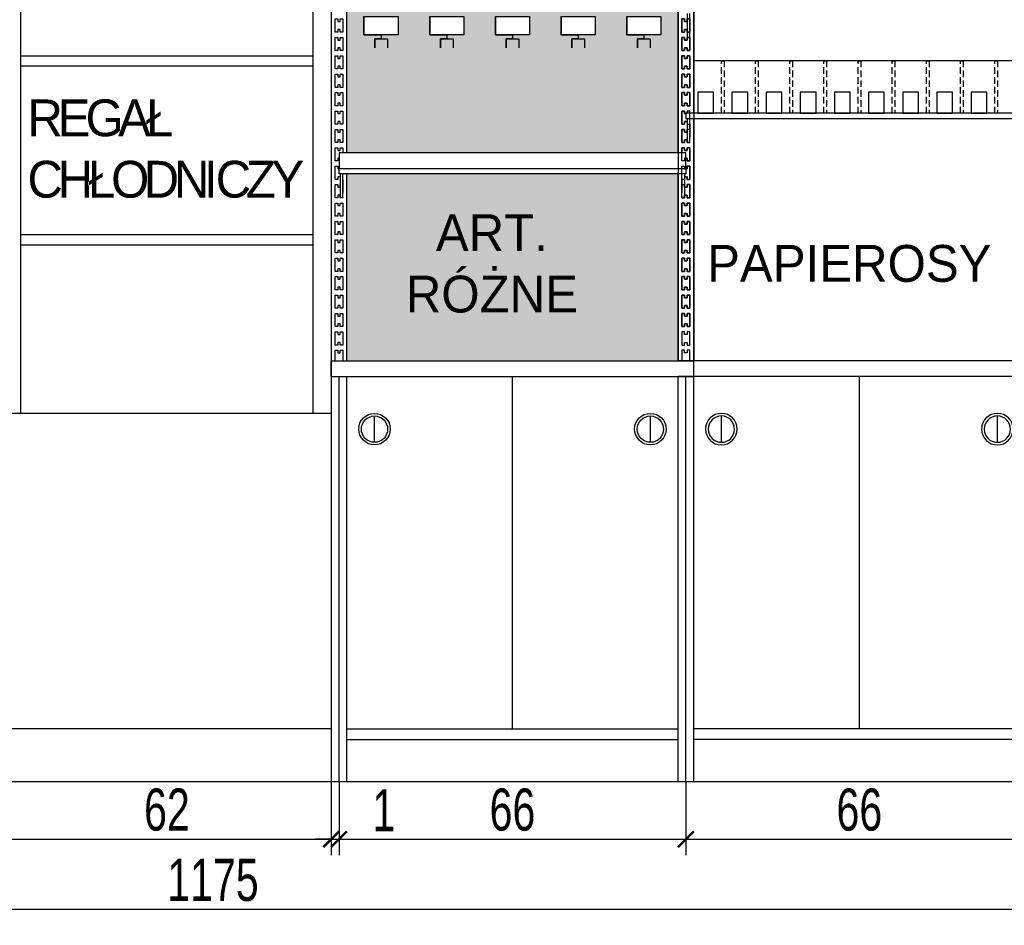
# Model space of a CAD drawing. Header units: centimetres. Extents: x 4120 to 19220, y -7417 to 180.
# Tile 74 of 223: x 11868 to 12056, y -6727 to -6555. Entities that reach past the tile are written whole.
import ezdxf

# ---------------------------------------------------------------- set-up
doc = ezdxf.new("R2010")
doc.units = ezdxf.units.CM
doc.linetypes.add('( Hidden )', pattern=[0.375, 0.25, -0.125])
doc.styles.add('Arial', font='arial.ttf', dxfattribs={"height": 25})
doc.styles.add('SIMPLEX', font='arial.ttf', dxfattribs={"width": 0.7, "height": 8})
doc.styles.get("Standard").update_dxf_attribs({"font": 'arial.ttf'})
doc.dimstyles.new('1', dxfattribs={"dimscale": 3, "dimtxt": 2, "dimasz": 1, "dimexe": 1, "dimexo": 0, "dimgap": 0.5, "dimtad": 1, "dimdec": 0, "dimdsep": 46, "dimtxsty": 'Standard', "dimblk": 'ARCHTICK', "dimcen": 0.5, "dimdle": 1, "dimclrd": 5, "dimclre": 5, "dimclrt": 5, "dimadec": 0, "dimazin": 2, "dimtfac": 1, "dimtdec": 0, "dimtofl": 0, "dimtmove": 0, "dimatfit": 3, "dimldrblk": 'OBLIQUE', "dimfxl": 1, "dimtvp": 0.5, "dimtolj": 1, "dimtzin": 0, "dimlwd": -1, "dimarcsym": 0})

# ---------------------------------------------------------------- blocks, each defined once
blk = doc.blocks.new('_ArchTick')
at = {"color": 0, "linetype": 'ByBlock', "const_width": 0.15}
blk.add_lwpolyline([(-0.5, -0.5), (0.5, 0.5)], dxfattribs=at)
blk = doc.blocks.new('*D1076')
at = {"color": 5, "lineweight": -2}
for p, q in [((11317.58, -6699.99), (11317.58, -6727.34)), ((12492.58, -6699.99), (12492.58, -6727.34))]:
    blk.add_line(p, q, dxfattribs=at)
at = {"color": 5}
blk.add_line((12495.58, -6724.34), (11314.58, -6724.34), dxfattribs=at)
at = {"layer": 'Defpoints', "color": 0}
for p in [(11317.58, -6699.99), (12492.58, -6699.99), (11317.58, -6724.34)]:
    blk.add_point(p, dxfattribs=at)
at = {"color": 5, "xscale": 3, "yscale": 3, "zscale": 3}
for p, rotation in [((11317.58, -6724.34), 179.9999999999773), ((12492.58, -6724.34), 359.9999999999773)]:
    blk.add_blockref('_ArchTick', p, dxfattribs=dict(at, rotation=rotation))
at = {"color": 5, "insert": (11905.08, -6718.76), "char_height": 8, "attachment_point": 5, "style": 'SIMPLEX'}
blk.add_mtext('\\A1;\\A1;1175', dxfattribs=at)
blk = doc.blocks.new('_Oblique')
at = {"color": 0, "linetype": 'ByBlock', "lineweight": -2}
blk.add_line((-0.5, -0.5), (0.5, 0.5), dxfattribs=at)
blk = doc.blocks.new('BLOK 240-99-03 ZL')
h = blk.add_hatch()
h.set_pattern_fill('SQUARES', color=8, scale=0.25, style=0)
h.set_pattern_definition([(0, (4.25, 85.5), (0, 0.9525), [0.9525, -0.9525]), (90, (4.25, 85.5), (-0.9525, 6e-17), [0.9525, -0.9525])])
h.paths.add_polyline_path([(34.5, 240), (34.5, 119.57), (97.5, 119.57), (97.5, 240), (97.5, 240)])
h.paths.add_polyline_path([(44.25, 230.5), (37.75, 230.5), (37.75, 227), (41, 227), (44.25, 227)], flags=16)
h.paths.add_polyline_path([(69.25, 230.5), (62.75, 230.5), (62.75, 227), (66, 227), (69.25, 227)], flags=16)
h.paths.add_polyline_path([(94.25, 230.5), (87.75, 230.5), (87.75, 227), (91, 227), (94.25, 227)], flags=16)
h.paths.add_polyline_path([(56.75, 230.5), (50.25, 230.5), (50.25, 227), (53.5, 227), (56.75, 227)], flags=16)
h.paths.add_polyline_path([(81.75, 230.5), (75.25, 230.5), (75.25, 227), (78.5, 227), (81.75, 227)], flags=16)
h.paths.add_polyline_path([(44.25, 210.5), (37.75, 210.5), (37.75, 207), (41, 207), (44.25, 207)], flags=16)
h.paths.add_polyline_path([(69.25, 210.5), (62.75, 210.5), (62.75, 207), (66, 207), (69.25, 207)], flags=16)
h.paths.add_polyline_path([(94.25, 210.5), (87.75, 210.5), (87.75, 207), (91, 207), (94.25, 207)], flags=16)
h.paths.add_polyline_path([(56.75, 210.5), (50.25, 210.5), (50.25, 207), (53.5, 207), (56.75, 207)], flags=16)
h.paths.add_polyline_path([(81.75, 210.5), (75.25, 210.5), (75.25, 207), (78.5, 207), (81.75, 207)], flags=16)
h.paths.add_polyline_path([(44.25, 190.5), (37.75, 190.5), (37.75, 187), (41, 187), (44.25, 187)], flags=16)
h.paths.add_polyline_path([(69.25, 190.5), (62.75, 190.5), (62.75, 187), (66, 187), (69.25, 187)], flags=16)
h.paths.add_polyline_path([(94.25, 190.5), (87.75, 190.5), (87.75, 187), (91, 187), (94.25, 187)], flags=16)
h.paths.add_polyline_path([(56.75, 190.5), (50.25, 190.5), (50.25, 187), (53.5, 187), (56.75, 187)], flags=16)
h.paths.add_polyline_path([(81.75, 190.5), (75.25, 190.5), (75.25, 187), (78.5, 187), (81.75, 187)], flags=16)
h.paths.add_polyline_path([(44.25, 175.5), (37.75, 175.5), (37.75, 172), (41, 172), (44.25, 172)], flags=16)
h.paths.add_polyline_path([(69.25, 175.5), (62.75, 175.5), (62.75, 172), (66, 172), (69.25, 172)], flags=16)
h.paths.add_polyline_path([(94.25, 175.5), (87.75, 175.5), (87.75, 172), (91, 172), (94.25, 172)], flags=16)
h.paths.add_polyline_path([(56.75, 175.5), (50.25, 175.5), (50.25, 172), (53.5, 172), (56.75, 172)], flags=16)
h.paths.add_polyline_path([(81.75, 175.5), (75.25, 175.5), (75.25, 172), (78.5, 172), (81.75, 172)], flags=16)
h.paths.add_polyline_path([(44.25, 160.5), (37.75, 160.5), (37.75, 157), (41, 157), (44.25, 157)], flags=16)
h.paths.add_polyline_path([(69.25, 160.5), (62.75, 160.5), (62.75, 157), (66, 157), (69.25, 157)], flags=16)
h.paths.add_polyline_path([(94.25, 160.5), (87.75, 160.5), (87.75, 157), (91, 157), (94.25, 157)], flags=16)
h.paths.add_polyline_path([(56.75, 160.5), (50.25, 160.5), (50.25, 157), (53.5, 157), (56.75, 157)], flags=16)
h.paths.add_polyline_path([(81.75, 160.5), (75.25, 160.5), (75.25, 157), (78.5, 157), (81.75, 157)], flags=16)
h.paths.add_polyline_path([(44.25, 145.5), (37.75, 145.5), (37.75, 142), (41, 142), (44.25, 142)], flags=16)
h.paths.add_polyline_path([(69.25, 145.5), (62.75, 145.5), (62.75, 142), (66, 142), (69.25, 142)], flags=16)
h.paths.add_polyline_path([(94.25, 145.5), (87.75, 145.5), (87.75, 142), (91, 142), (94.25, 142)], flags=16)
h.paths.add_polyline_path([(56.75, 145.5), (50.25, 145.5), (50.25, 142), (53.5, 142), (56.75, 142)], flags=16)
h.paths.add_polyline_path([(81.75, 145.5), (75.25, 145.5), (75.25, 142), (78.5, 142), (81.75, 142)], flags=16)
h.paths.add_polyline_path([(97.5, 115.57), (34.5, 115.57), (34.5, 80), (97.5, 80)])
for p, q in [((39.75, 64.5), (39.75, 69.5)), ((92.25, 64.5), (92.25, 69.5))]:
    blk.add_line(p, q)
at = {"color": 8}
for points in [[(34.5, 119.57), (34.5, 240), (31.5, 240)], [(31.5, 240), (31.5, 80)], [(97.5, 119.57), (97.5, 240), (100.5, 240)], [(100.5, 240), (100.5, 80)], [(33, 115.57), (33, 116.57)], [(99, 116.57), (99, 115.57), (33, 115.57)], [(33.25, 115.57), (33.25, 111.07), (33.75, 111.07), (33.75, 115.57)], [(34.5, 80), (34.5, 115.57)], [(97.5, 80), (97.5, 115.57)], [(98.75, 115.57), (98.75, 111.07), (98.25, 111.07), (98.25, 115.57)]]:
    blk.add_lwpolyline(points, dxfattribs=at)
at = {"color": 8, "ltscale": 0.002}
for points in [[(32.25, 145), (32.75, 145), (32.75, 144.5), (33.25, 144.5), (33.25, 145), (33.75, 145), (33.75, 142.5), (33.25, 142.5), (33.25, 143), (32.75, 143), (32.75, 142.5), (32.25, 142.5)], [(99.75, 145), (99.25, 145), (99.25, 144.5), (98.75, 144.5), (98.75, 145), (98.25, 145), (98.25, 142.5), (98.75, 142.5), (98.75, 143), (99.25, 143), (99.25, 142.5), (99.75, 142.5)], [(32.25, 141.5), (32.75, 141.5), (32.75, 141), (33.25, 141), (33.25, 141.5), (33.75, 141.5), (33.75, 139), (33.25, 139), (33.25, 139.5), (32.75, 139.5), (32.75, 139), (32.25, 139)], [(99.75, 141.5), (99.25, 141.5), (99.25, 141), (98.75, 141), (98.75, 141.5), (98.25, 141.5), (98.25, 139), (98.75, 139), (98.75, 139.5), (99.25, 139.5), (99.25, 139), (99.75, 139)], [(32.25, 138), (32.75, 138), (32.75, 137.5), (33.25, 137.5), (33.25, 138), (33.75, 138), (33.75, 135.5), (33.25, 135.5), (33.25, 136), (32.75, 136), (32.75, 135.5), (32.25, 135.5)], [(99.75, 138), (99.25, 138), (99.25, 137.5), (98.75, 137.5), (98.75, 138), (98.25, 138), (98.25, 135.5), (98.75, 135.5), (98.75, 136), (99.25, 136), (99.25, 135.5), (99.75, 135.5)], [(32.25, 134.5), (32.75, 134.5), (32.75, 134), (33.25, 134), (33.25, 134.5), (33.75, 134.5), (33.75, 132), (33.25, 132), (33.25, 132.5), (32.75, 132.5), (32.75, 132), (32.25, 132)], [(99.75, 134.5), (99.25, 134.5), (99.25, 134), (98.75, 134), (98.75, 134.5), (98.25, 134.5), (98.25, 132), (98.75, 132), (98.75, 132.5), (99.25, 132.5), (99.25, 132), (99.75, 132)], [(32.25, 131), (32.75, 131), (32.75, 130.5), (33.25, 130.5), (33.25, 131), (33.75, 131), (33.75, 128.5), (33.25, 128.5), (33.25, 129), (32.75, 129), (32.75, 128.5), (32.25, 128.5)], [(99.75, 131), (99.25, 131), (99.25, 130.5), (98.75, 130.5), (98.75, 131), (98.25, 131), (98.25, 128.5), (98.75, 128.5), (98.75, 129), (99.25, 129), (99.25, 128.5), (99.75, 128.5)], [(32.25, 127.5), (32.75, 127.5), (32.75, 127), (33.25, 127), (33.25, 127.5), (33.75, 127.5), (33.75, 125), (33.25, 125), (33.25, 125.5), (32.75, 125.5), (32.75, 125), (32.25, 125)], [(99.75, 127.5), (99.25, 127.5), (99.25, 127), (98.75, 127), (98.75, 127.5), (98.25, 127.5), (98.25, 125), (98.75, 125), (98.75, 125.5), (99.25, 125.5), (99.25, 125), (99.75, 125)], [(32.25, 124), (32.75, 124), (32.75, 123.5), (33.25, 123.5), (33.25, 124), (33.75, 124), (33.75, 121.5), (33.25, 121.5), (33.25, 122), (32.75, 122), (32.75, 121.5), (32.25, 121.5)], [(99.75, 124), (99.25, 124), (99.25, 123.5), (98.75, 123.5), (98.75, 124), (98.25, 124), (98.25, 121.5), (98.75, 121.5), (98.75, 122), (99.25, 122), (99.25, 121.5), (99.75, 121.5)], [(32.25, 110), (32.75, 110), (32.75, 109.5), (33.25, 109.5), (33.25, 110), (33.75, 110), (33.75, 107.5), (33.25, 107.5), (33.25, 108), (32.75, 108), (32.75, 107.5), (32.25, 107.5)], [(99.75, 110), (99.25, 110), (99.25, 109.5), (98.75, 109.5), (98.75, 110), (98.25, 110), (98.25, 107.5), (98.75, 107.5), (98.75, 108), (99.25, 108), (99.25, 107.5), (99.75, 107.5)], [(32.25, 106.5), (32.75, 106.5), (32.75, 106), (33.25, 106), (33.25, 106.5), (33.75, 106.5), (33.75, 104), (33.25, 104), (33.25, 104.5), (32.75, 104.5), (32.75, 104), (32.25, 104)], [(99.75, 106.5), (99.25, 106.5), (99.25, 106), (98.75, 106), (98.75, 106.5), (98.25, 106.5), (98.25, 104), (98.75, 104), (98.75, 104.5), (99.25, 104.5), (99.25, 104), (99.75, 104)], [(32.25, 103), (32.75, 103), (32.75, 102.5), (33.25, 102.5), (33.25, 103), (33.75, 103), (33.75, 100.5), (33.25, 100.5), (33.25, 101), (32.75, 101), (32.75, 100.5), (32.25, 100.5)], [(99.75, 103), (99.25, 103), (99.25, 102.5), (98.75, 102.5), (98.75, 103), (98.25, 103), (98.25, 100.5), (98.75, 100.5), (98.75, 101), (99.25, 101), (99.25, 100.5), (99.75, 100.5)], [(32.25, 99.5), (32.75, 99.5), (32.75, 99), (33.25, 99), (33.25, 99.5), (33.75, 99.5), (33.75, 97), (33.25, 97), (33.25, 97.5), (32.75, 97.5), (32.75, 97), (32.25, 97)], [(99.75, 99.5), (99.25, 99.5), (99.25, 99), (98.75, 99), (98.75, 99.5), (98.25, 99.5), (98.25, 97), (98.75, 97), (98.75, 97.5), (99.25, 97.5), (99.25, 97), (99.75, 97)], [(32.25, 96), (32.75, 96), (32.75, 95.5), (33.25, 95.5), (33.25, 96), (33.75, 96), (33.75, 93.5), (33.25, 93.5), (33.25, 94), (32.75, 94), (32.75, 93.5), (32.25, 93.5)], [(99.75, 96), (99.25, 96), (99.25, 95.5), (98.75, 95.5), (98.75, 96), (98.25, 96), (98.25, 93.5), (98.75, 93.5), (98.75, 94), (99.25, 94), (99.25, 93.5), (99.75, 93.5)], [(32.25, 92.5), (32.75, 92.5), (32.75, 92), (33.25, 92), (33.25, 92.5), (33.75, 92.5), (33.75, 90), (33.25, 90), (33.25, 90.5), (32.75, 90.5), (32.75, 90), (32.25, 90)], [(99.75, 92.5), (99.25, 92.5), (99.25, 92), (98.75, 92), (98.75, 92.5), (98.25, 92.5), (98.25, 90), (98.75, 90), (98.75, 90.5), (99.25, 90.5), (99.25, 90), (99.75, 90)], [(32.25, 89), (32.75, 89), (32.75, 88.5), (33.25, 88.5), (33.25, 89), (33.75, 89), (33.75, 86.5), (33.25, 86.5), (33.25, 87), (32.75, 87), (32.75, 86.5), (32.25, 86.5)], [(99.75, 89), (99.25, 89), (99.25, 88.5), (98.75, 88.5), (98.75, 89), (98.25, 89), (98.25, 86.5), (98.75, 86.5), (98.75, 87), (99.25, 87), (99.25, 86.5), (99.75, 86.5)], [(32.25, 85.5), (32.75, 85.5), (32.75, 85), (33.25, 85), (33.25, 85.5), (33.75, 85.5), (33.75, 83), (33.25, 83), (33.25, 83.5), (32.75, 83.5), (32.75, 83), (32.25, 83)], [(99.75, 85.5), (99.25, 85.5), (99.25, 85), (98.75, 85), (98.75, 85.5), (98.25, 85.5), (98.25, 83), (98.75, 83), (98.75, 83.5), (99.25, 83.5), (99.25, 83), (99.75, 83)]]:
    blk.add_lwpolyline(points, close=True, dxfattribs=at)
at = {"color": 7}
for points in [[(37.75, 145.5), (44.25, 145.5), (44.25, 142), (37.75, 142), (37.75, 145.5), (37.75, 142), (41, 142), (41, 141.25), (39.8, 141.25), (39.8, 139.5), (39.8, 141.25), (41, 141.25), (42.2, 141.25), (42.2, 139.5)], [(50.25, 145.5), (56.75, 145.5), (56.75, 142), (50.25, 142), (50.25, 145.5), (50.25, 142), (53.5, 142), (53.5, 141.25), (52.3, 141.25), (52.3, 139.5), (52.3, 141.25), (53.5, 141.25), (54.7, 141.25), (54.7, 139.5)], [(62.75, 145.5), (69.25, 145.5), (69.25, 142), (62.75, 142), (62.75, 145.5), (62.75, 142), (66, 142), (66, 141.25), (64.8, 141.25), (64.8, 139.5), (64.8, 141.25), (66, 141.25), (67.2, 141.25), (67.2, 139.5)], [(75.25, 145.5), (81.75, 145.5), (81.75, 142), (75.25, 142), (75.25, 145.5), (75.25, 142), (78.5, 142), (78.5, 141.25), (77.3, 141.25), (77.3, 139.5), (77.3, 141.25), (78.5, 141.25), (79.7, 141.25), (79.7, 139.5)], [(87.75, 145.5), (94.25, 145.5), (94.25, 142), (87.75, 142), (87.75, 145.5), (87.75, 142), (91, 142), (91, 141.25), (89.8, 141.25), (89.8, 139.5), (89.8, 141.25), (91, 141.25), (92.2, 141.25), (92.2, 139.5)], [(33, 119.57), (33, 116.57), (99, 116.57), (99, 119.57), (33, 119.57)], [(31.5, 80), (100.5, 80)], [(31.5, 77), (31.5, 80)], [(100.5, 77), (100.5, 80)], [(31.5, 77), (100.5, 77)]]:
    blk.add_lwpolyline(points, dxfattribs=at)
at = {"color": 8, "ltscale": 0.002}
for points in [[(33, 118.5), (32.75, 118.5), (32.75, 118), (32.25, 118), (32.25, 120.5), (32.75, 120.5), (32.75, 120), (33.25, 120), (33.25, 120.5), (33.75, 120.5), (33.75, 119.57)], [(99, 118.5), (99.25, 118.5), (99.25, 118), (99.75, 118), (99.75, 120.5), (99.25, 120.5), (99.25, 120), (98.75, 120), (98.75, 120.5), (98.25, 120.5), (98.25, 119.57)], [(33.25, 115), (32.75, 115), (32.75, 114.5), (32.25, 114.5), (32.25, 117), (32.75, 117), (32.75, 116.5), (33, 116.5)], [(98.75, 115), (99.25, 115), (99.25, 114.5), (99.75, 114.5), (99.75, 117), (99.25, 117), (99.25, 116.5), (99, 116.5)], [(33.25, 115.5), (33.25, 115.57)], [(33.75, 115.57), (33.75, 115.5)], [(33.75, 114.5), (33.75, 112)], [(98.25, 115.57), (98.25, 115.5)], [(98.25, 114.5), (98.25, 112)], [(98.75, 115.5), (98.75, 115.57)], [(33.25, 111), (33.25, 111.5), (32.75, 111.5), (32.75, 111), (32.25, 111), (32.25, 113.5), (32.75, 113.5), (32.75, 113), (33.25, 113), (33.25, 113.5)], [(98.75, 111), (98.75, 111.5), (99.25, 111.5), (99.25, 111), (99.75, 111), (99.75, 113.5), (99.25, 113.5), (99.25, 113), (98.75, 113), (98.75, 113.5)], [(33.75, 111.07), (33.75, 111), (33.25, 111)], [(98.25, 111.07), (98.25, 111), (98.75, 111)], [(32.25, 80), (32.25, 82), (32.75, 82), (32.75, 81.5), (33.25, 81.5), (33.25, 82), (33.75, 82), (33.75, 80)], [(99.75, 80), (99.75, 82), (99.25, 82), (99.25, 81.5), (98.75, 81.5), (98.75, 82), (98.25, 82), (98.25, 80)]]:
    blk.add_lwpolyline(points, dxfattribs=at)
for points in [[(33, 0), (33, 77)], [(34.5, 0), (34.5, 77)], [(34.5, 0), (34.5, 77)], [(66, 10), (66, 77)], [(97.5, 0), (97.5, 77)], [(99, 0), (99, 77)], [(34.5, 10), (97.5, 10)], [(34.5, 8), (97.5, 8)]]:
    blk.add_lwpolyline(points)
for centre, radius in [((39.75, 67), 3), ((39.75, 67), 2.5), ((92.25, 67), 3), ((92.25, 67), 2.5)]:
    blk.add_circle(centre, radius)
blk = doc.blocks.new('BLOK 240-66-01')
for p, q in [((6.75, 54), (6.75, 59)), ((59.25, 54), (59.25, 59))]:
    blk.add_line(p, q)
at = {"color": 8}
for points in [[(64.5, 116.57), (64.5, 229.5)], [(67.5, 229.5), (67.5, 69.5)], [(65.75, 135.57), (65.75, 131.07), (65.25, 131.07), (65.25, 135.57)], [(1.5, 126.57), (64.5, 126.57)], [(8.75, 116.57), (8.75, 120.57), (11.75, 120.57), (11.75, 116.57), (8.75, 116.57)], [(15.25, 116.57), (15.25, 120.57), (18.25, 120.57), (18.25, 116.57), (15.25, 116.57)], [(21.75, 116.57), (21.75, 120.57), (24.75, 120.57), (24.75, 116.57), (21.75, 116.57)], [(28.25, 116.57), (28.25, 120.57), (31.25, 120.57), (31.25, 116.57), (28.25, 116.57)], [(34.75, 116.57), (34.75, 120.57), (37.75, 120.57), (37.75, 116.57), (34.75, 116.57)], [(41.25, 116.57), (41.25, 120.57), (44.25, 120.57), (44.25, 116.57), (41.25, 116.57)], [(47.75, 116.57), (47.75, 120.57), (50.75, 120.57), (50.75, 116.57), (47.75, 116.57)], [(54.25, 116.57), (54.25, 120.57), (57.25, 120.57), (57.25, 116.57), (54.25, 116.57)], [(60.75, 116.57), (60.75, 120.57), (63.75, 120.57), (63.75, 116.57), (60.75, 116.57)], [(64.5, 69.5), (64.5, 115.57)], [(65.75, 115.57), (65.75, 111.07), (65.25, 111.07), (65.25, 115.57)]]:
    blk.add_lwpolyline(points, dxfattribs=at)
at = {"color": 8, "ltscale": 0.002}
for points in [[(66.75, 134.5), (66.25, 134.5), (66.25, 134), (65.75, 134), (65.75, 134.5), (65.25, 134.5), (65.25, 132), (65.75, 132), (65.75, 132.5), (66.25, 132.5), (66.25, 132), (66.75, 132)], [(66.75, 131), (66.25, 131), (66.25, 130.5), (65.75, 130.5), (65.75, 131), (65.25, 131), (65.25, 128.5), (65.75, 128.5), (65.75, 129), (66.25, 129), (66.25, 128.5), (66.75, 128.5)], [(66.75, 127.5), (66.25, 127.5), (66.25, 127), (65.75, 127), (65.75, 127.5), (65.25, 127.5), (65.25, 125), (65.75, 125), (65.75, 125.5), (66.25, 125.5), (66.25, 125), (66.75, 125)], [(66.75, 124), (66.25, 124), (66.25, 123.5), (65.75, 123.5), (65.75, 124), (65.25, 124), (65.25, 121.5), (65.75, 121.5), (65.75, 122), (66.25, 122), (66.25, 121.5), (66.75, 121.5)], [(66.75, 120.5), (66.25, 120.5), (66.25, 120), (65.75, 120), (65.75, 120.5), (65.25, 120.5), (65.25, 118), (65.75, 118), (65.75, 118.5), (66.25, 118.5), (66.25, 118), (66.75, 118)], [(66.75, 110), (66.25, 110), (66.25, 109.5), (65.75, 109.5), (65.75, 110), (65.25, 110), (65.25, 107.5), (65.75, 107.5), (65.75, 108), (66.25, 108), (66.25, 107.5), (66.75, 107.5)], [(66.75, 106.5), (66.25, 106.5), (66.25, 106), (65.75, 106), (65.75, 106.5), (65.25, 106.5), (65.25, 104), (65.75, 104), (65.75, 104.5), (66.25, 104.5), (66.25, 104), (66.75, 104)], [(66.75, 103), (66.25, 103), (66.25, 102.5), (65.75, 102.5), (65.75, 103), (65.25, 103), (65.25, 100.5), (65.75, 100.5), (65.75, 101), (66.25, 101), (66.25, 100.5), (66.75, 100.5)], [(66.75, 99.5), (66.25, 99.5), (66.25, 99), (65.75, 99), (65.75, 99.5), (65.25, 99.5), (65.25, 97), (65.75, 97), (65.75, 97.5), (66.25, 97.5), (66.25, 97), (66.75, 97)], [(66.75, 96), (66.25, 96), (66.25, 95.5), (65.75, 95.5), (65.75, 96), (65.25, 96), (65.25, 93.5), (65.75, 93.5), (65.75, 94), (66.25, 94), (66.25, 93.5), (66.75, 93.5)], [(66.75, 92.5), (66.25, 92.5), (66.25, 92), (65.75, 92), (65.75, 92.5), (65.25, 92.5), (65.25, 90), (65.75, 90), (65.75, 90.5), (66.25, 90.5), (66.25, 90), (66.75, 90)], [(66.75, 89), (66.25, 89), (66.25, 88.5), (65.75, 88.5), (65.75, 89), (65.25, 89), (65.25, 86.5), (65.75, 86.5), (65.75, 87), (66.25, 87), (66.25, 86.5), (66.75, 86.5)], [(66.75, 85.5), (66.25, 85.5), (66.25, 85), (65.75, 85), (65.75, 85.5), (65.25, 85.5), (65.25, 83), (65.75, 83), (65.75, 83.5), (66.25, 83.5), (66.25, 83), (66.75, 83)], [(66.75, 82), (66.25, 82), (66.25, 81.5), (65.75, 81.5), (65.75, 82), (65.25, 82), (65.25, 79.5), (65.75, 79.5), (65.75, 80), (66.25, 80), (66.25, 79.5), (66.75, 79.5)], [(66.75, 78.5), (66.25, 78.5), (66.25, 78), (65.75, 78), (65.75, 78.5), (65.25, 78.5), (65.25, 76), (65.75, 76), (65.75, 76.5), (66.25, 76.5), (66.25, 76), (66.75, 76)], [(65.25, 75), (65.75, 75), (65.75, 74.5), (66.25, 74.5), (66.25, 75), (66.75, 75), (66.75, 72.5), (66.25, 72.5), (66.25, 73), (65.75, 73), (65.75, 72.5), (65.25, 72.5)]]:
    blk.add_lwpolyline(points, close=True, dxfattribs=at)
at = {"color": 8, "linetype": '( Hidden )', "ltscale": 5}
for points in [[(6.75, 126.57), (6.75, 116.57), (7.25, 116.57), (7.25, 126.57), (6.75, 126.57)], [(13.25, 126.57), (13.25, 116.57), (13.75, 116.57), (13.75, 126.57), (13.25, 126.57)], [(19.75, 126.57), (19.75, 116.57), (20.25, 116.57), (20.25, 126.57), (19.75, 126.57)], [(26.25, 126.57), (26.25, 116.57), (26.75, 116.57), (26.75, 126.57), (26.25, 126.57)], [(32.75, 126.57), (32.75, 116.57), (33.25, 116.57), (33.25, 126.57), (32.75, 126.57)], [(39.25, 126.57), (39.25, 116.57), (39.75, 116.57), (39.75, 126.57), (39.25, 126.57)], [(45.75, 126.57), (45.75, 116.57), (46.25, 116.57), (46.25, 126.57), (45.75, 126.57)], [(52.25, 126.57), (52.25, 116.57), (52.75, 116.57), (52.75, 126.57), (52.25, 126.57)], [(58.75, 126.57), (58.75, 116.57), (59.25, 116.57), (59.25, 126.57), (58.75, 126.57)]]:
    blk.add_lwpolyline(points, dxfattribs=at)
blk.add_lwpolyline([(0, 116.57), (66, 116.57), (66, 115.57), (0, 115.57)], close=True)
at = {"color": 8, "ltscale": 0.002}
for points in [[(65.75, 115), (66.25, 115), (66.25, 114.5), (66.75, 114.5), (66.75, 117), (66.25, 117), (66.25, 116.5), (66, 116.5)], [(65.25, 115.57), (65.25, 115.5)], [(65.25, 114.5), (65.25, 112)], [(65.75, 115.5), (65.75, 115.57)], [(65.75, 111), (65.75, 111.5), (66.25, 111.5), (66.25, 111), (66.75, 111), (66.75, 113.5), (66.25, 113.5), (66.25, 113), (65.75, 113), (65.75, 113.5)], [(65.25, 111.07), (65.25, 111), (65.75, 111)], [(65.25, 69.5), (65.25, 71.5), (65.75, 71.5), (65.75, 71), (66.25, 71), (66.25, 71.5), (66.75, 71.5), (66.75, 69.5)]]:
    blk.add_lwpolyline(points, dxfattribs=at)
at = {"color": 7}
for points in [[(-1.5, 69.5), (67.5, 69.5)], [(-1.5, 66.5), (67.5, 66.5)]]:
    blk.add_lwpolyline(points, dxfattribs=at)
for points in [[(33, -0.5), (33, 66.5)], [(64.5, -10.5), (64.5, 66.5)], [(66, -10.5), (66, 66.5)], [(1.5, -0.5), (64.5, -0.5)], [(1.5, -2.5), (1.5, -2.5), (64.5, -2.5)]]:
    blk.add_lwpolyline(points)
for centre, radius in [((6.75, 56.5), 3), ((6.75, 56.5), 2.5), ((59.25, 56.5), 3), ((59.25, 56.5), 2.5)]:
    blk.add_circle(centre, radius)
blk = doc.blocks.new('*D1078')
at = {"color": 5, "lineweight": -2}
for p, q in [((11865.07, -6699.99), (11865.07, -6713.98)), ((11927.57, -6699.99), (11927.57, -6713.98))]:
    blk.add_line(p, q, dxfattribs=at)
at = {"color": 5}
blk.add_line((11862.07, -6710.98), (11930.57, -6710.98), dxfattribs=at)
at = {"layer": 'Defpoints', "color": 0}
for p in [(11865.07, -6699.99), (11927.57, -6699.99), (11927.57, -6710.98)]:
    blk.add_point(p, dxfattribs=at)
at = {"color": 5, "xscale": 3, "yscale": 3, "zscale": 3, "rotation": 180}
blk.add_blockref('_ArchTick', (11865.07, -6710.98), dxfattribs=at)
at = {"color": 5, "xscale": 3, "yscale": 3, "zscale": 3}
blk.add_blockref('_ArchTick', (11927.57, -6710.98), dxfattribs=at)
at = {"color": 5, "insert": (11896.32, -6705.39), "char_height": 8, "attachment_point": 5, "style": 'SIMPLEX'}
blk.add_mtext('\\A1;62', dxfattribs=at)
blk = doc.blocks.new('*D1079')
at = {"color": 5, "lineweight": -2}
for p, q in [((11927.57, -6699.99), (11927.57, -6713.98)), ((11929.06, -6699.99), (11929.06, -6713.98))]:
    blk.add_line(p, q, dxfattribs=at)
at = {"color": 5}
for p, q in [((11927.57, -6710.98), (11924.57, -6710.98)), ((11929.06, -6710.98), (11937.12, -6710.98))]:
    blk.add_line(p, q, dxfattribs=at)
at = {"layer": 'Defpoints', "color": 0}
for p in [(11927.57, -6699.99), (11929.06, -6699.99), (11929.06, -6710.98)]:
    blk.add_point(p, dxfattribs=at)
at = {"color": 5, "xscale": 3, "yscale": 3, "zscale": 3}
blk.add_blockref('_ArchTick', (11927.57, -6710.98), dxfattribs=at)
at = {"color": 5, "xscale": 3, "yscale": 3, "zscale": 3, "rotation": 180}
blk.add_blockref('_ArchTick', (11929.06, -6710.98), dxfattribs=at)
at = {"color": 5, "insert": (11937.59, -6705.46), "char_height": 8, "attachment_point": 5, "style": 'SIMPLEX'}
blk.add_mtext('\\A1;1', dxfattribs=at)
blk = doc.blocks.new('*D1080')
at = {"color": 5, "lineweight": -2}
for p, q in [((11929.06, -6699.99), (11929.06, -6713.98)), ((11995.06, -6699.99), (11995.06, -6713.98))]:
    blk.add_line(p, q, dxfattribs=at)
at = {"color": 5}
blk.add_line((11926.06, -6710.98), (11998.06, -6710.98), dxfattribs=at)
at = {"layer": 'Defpoints', "color": 0}
for p in [(11929.06, -6699.99), (11995.06, -6699.99), (11995.06, -6710.98)]:
    blk.add_point(p, dxfattribs=at)
at = {"color": 5, "xscale": 3, "yscale": 3, "zscale": 3, "rotation": 180}
blk.add_blockref('_ArchTick', (11929.06, -6710.98), dxfattribs=at)
at = {"color": 5, "xscale": 3, "yscale": 3, "zscale": 3}
blk.add_blockref('_ArchTick', (11995.06, -6710.98), dxfattribs=at)
at = {"color": 5, "insert": (11962.06, -6705.39), "char_height": 8, "attachment_point": 5, "style": 'SIMPLEX'}
blk.add_mtext('\\A1;66', dxfattribs=at)
blk = doc.blocks.new('*D1081')
at = {"color": 5, "lineweight": -2}
for p, q in [((11995.06, -6699.99), (11995.06, -6713.98)), ((12061.06, -6699.99), (12061.06, -6713.98))]:
    blk.add_line(p, q, dxfattribs=at)
at = {"color": 5}
blk.add_line((11992.06, -6710.98), (12064.06, -6710.98), dxfattribs=at)
at = {"layer": 'Defpoints', "color": 0}
for p in [(11995.06, -6699.99), (12061.06, -6699.99), (12061.06, -6710.98)]:
    blk.add_point(p, dxfattribs=at)
at = {"color": 5, "xscale": 3, "yscale": 3, "zscale": 3, "rotation": 180}
blk.add_blockref('_ArchTick', (11995.06, -6710.98), dxfattribs=at)
at = {"color": 5, "xscale": 3, "yscale": 3, "zscale": 3}
blk.add_blockref('_ArchTick', (12061.06, -6710.98), dxfattribs=at)
at = {"color": 5, "insert": (12028.06, -6705.39), "char_height": 8, "attachment_point": 5, "style": 'SIMPLEX'}
blk.add_mtext('\\A1;66', dxfattribs=at)

msp = doc.modelspace()

# ---------------------------------------------------------------- linework, layer by layer
for p, q in [((11868.55, -6629.99), (11868.55, -6462.99)), ((11924.09, -6462.99), (11924.09, -6629.99)), ((11927.57, -6629.99, 0), (11865.07, -6629.99, 0))]:
    msp.add_line(p, q)
at = {"color": 7}
msp.add_line((11317.58, -6699.99, 0), (12492.58, -6699.99, 0), dxfattribs=at)
for points in [[(11927.57, -6459.99), (11927.57, -6699.99)], [(11924.09, -6494.99), (11924.09, -6629.99)], [(11927.57, -6689.99), (11865.07, -6689.99)]]:
    msp.add_lwpolyline(points)
at = {"elevation": 0}
for points in [[(11924.09, -6563.99), (11868.55, -6563.99), (11868.55, -6561.99), (11924.09, -6561.99)], [(11924.09, -6597.99), (11868.55, -6597.99), (11868.55, -6595.99), (11924.09, -6595.99)]]:
    msp.add_lwpolyline(points, dxfattribs=at)

# ---------------------------------------------------------------- block references
at = {"color": 8}
msp.add_blockref('BLOK 240-99-03 ZL', (11896.06, -6699.99), dxfattribs=at)
at = {"color": 8, "xscale": -1}
msp.add_blockref('BLOK 240-66-01', (12061.06, -6689.49), dxfattribs=at)

# ---------------------------------------------------------------- texts
at = {"color": 7, "char_height": 7, "width": 46.0397, "style": 'Arial'}
for s, insert, attachment_point in [('\\fCentury Gothic|b0|i0;\\T0.8;REGA\\fCentury Gothic|b0|i0|c238;Ł\\PCHŁODNICZY', (11869.78, -6579.68, 0), 4), ('\\fCentury Gothic|b0|i0;ART. RÓ\\fCentury Gothic|b0|i0|c238;ŻNE', (11958.15, -6601.52, 0), 5), ('\\fCentury Gothic|b0|i0;PAPIEROSY', (12053.2, -6601.52), 6)]:
    msp.add_mtext(s, dxfattribs=dict(at, insert=insert, attachment_point=attachment_point))

# ---------------------------------------------------------------- dimensions: what is measured, and where the dimension line sits
dim = msp.add_aligned_dim(p1=(12492.58, -6699.99), p2=(11317.58, -6699.99), distance=24.35, text='\\A1;<>', dimstyle='1', override={"dimtxsty": 'SIMPLEX'})
dim.commit()
dim.dimension.update_dxf_attribs({"geometry": '*D1076', "text_midpoint": (11905.08, -6718.76)})
for base, p1, p2, picture, middle in [((11927.570477, -6710.977614, -0.000014), (11865.070478, -6699.99306), (11927.570477, -6699.99306), '*D1078', (11896.320477, -6705.393614, -0.000014)), ((11929.06, -6710.98, 0), (11927.57, -6699.99), (11929.06, -6699.99, 0), '*D1079', (11937.59, -6705.46, 0)), ((11995.06, -6710.98), (11929.06, -6699.99), (11995.06, -6699.99), '*D1080', (11962.06, -6705.39)), ((12061.06, -6710.98), (11995.06, -6699.99), (12061.06, -6699.99), '*D1081', (12028.06, -6705.39))]:
    dim = msp.add_linear_dim(base=base, p1=p1, p2=p2, angle=0, dimstyle='1', override={"dimtxsty": 'SIMPLEX'})
    dim.commit()
    dim.dimension.update_dxf_attribs({"geometry": picture, "text_midpoint": middle})

doc.saveas('drawing.dxf')
